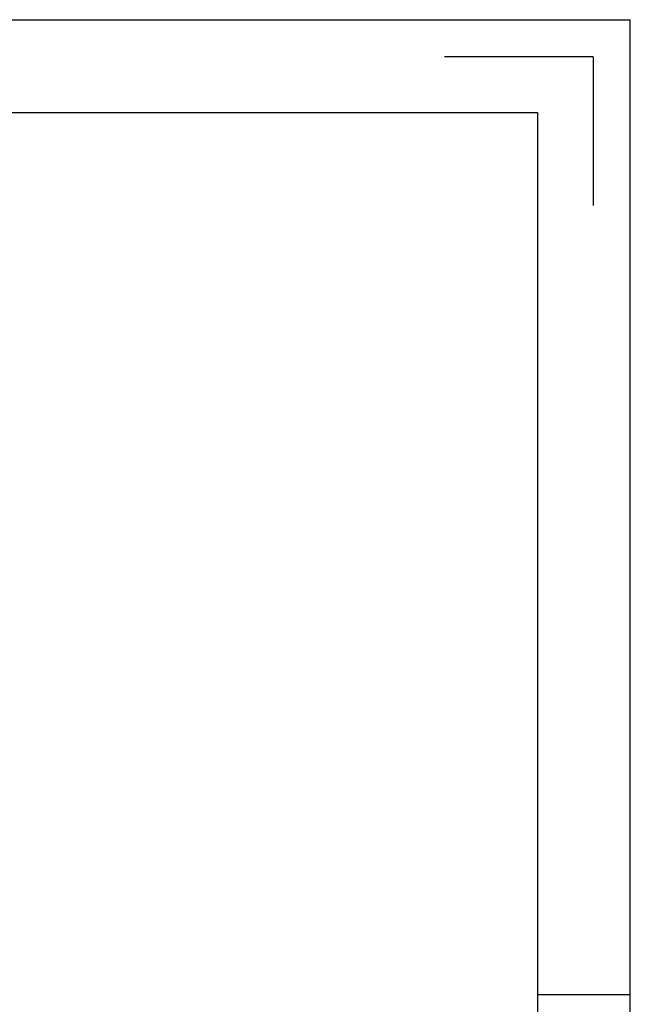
# Model space of a CAD drawing. Header units: millimetres. Extents: x -2787 to 4673, y -54 to 2046.
# Tile 61 of 124: x -454 to -125, y 524 to 1054. Entities that reach past the tile are written whole.
import ezdxf

# ---------------------------------------------------------------- set-up
doc = ezdxf.new("R2010")
doc.units = ezdxf.units.MM
doc.header["$LTSCALE"] = 81.675
doc.layers.get('0').update_dxf_attribs({"linetype": 'CONTINUOUS'})

msp = doc.modelspace()

# ---------------------------------------------------------------- linework, layer by layer
at = {"color": 3}
for p in [(-1610.224, 1054.31), (-125.224, 4.31)]:
    msp.add_line(p, (-125.224, 1054.31), dxfattribs=at)
at = {"color": 7}
for p, q in [((-145.224, 1034.31), (-225.224, 1034.31)), ((-145.224, 1034.31), (-145.224, 954.31)), ((-1560.224, 1004.31), (-175.224, 1004.31)), ((-175.224, 1004.31), (-175.224, 54.31)), ((-125.224, 529.31), (-175.224, 529.31))]:
    msp.add_line(p, q, dxfattribs=at)

doc.saveas('drawing.dxf')
